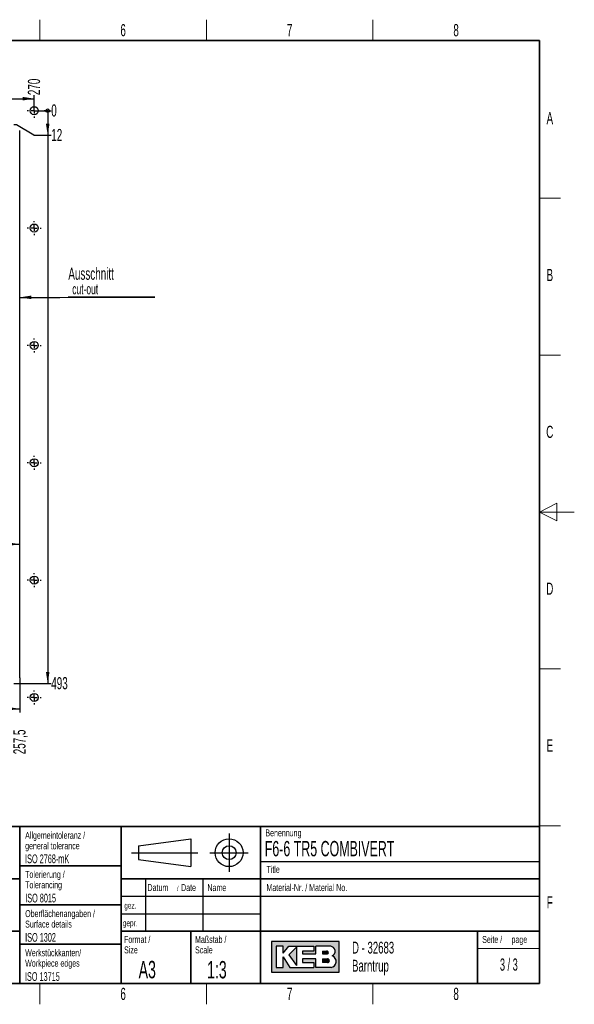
# Paper-space layout 'Blatt3' of a CAD drawing. Header units: millimetres. Extents: x 5 to 418, y 2 to 292.
import ezdxf

# ---------------------------------------------------------------- set-up
doc = ezdxf.new("R2010")
doc.units = ezdxf.units.MM
doc.layers.add('SLD-0', color=7, linetype='Continuous')
doc.styles.add('SLDTEXTSTYLE0', font='TXT', dxfattribs={"width": 0.605})
doc.styles.add('SLDTEXTSTYLE2', font='TXT', dxfattribs={"width": 0.563})
doc.dimstyles.new('SLDDIMSTYLE2', dxfattribs={"dimtxt": 3.5, "dimasz": 3.302, "dimexe": 0, "dimexo": 0.0625, "dimgap": 0.875, "dimtad": 1, "dimlfac": 3, "dimrnd": 1e-09, "dimzin": 12, "dimdsep": 46, "dimtxsty": 'SLDTEXTSTYLE0', "dimsah": 1, "dimcen": 0.09, "dimadec": 0, "dimazin": 3, "dimtfac": 1, "dimtofl": 0, "dimtmove": 0, "dimatfit": 3, "dimfxl": 1, "dimfrac": 2, "dimtolj": 1, "dimtzin": 12, "dimarcsym": 0})
doc.dimstyles.new('SLDDIMSTYLE5', dxfattribs={"dimtxt": 3.5, "dimasz": 0.3386666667, "dimexe": 0, "dimexo": 0.0625, "dimgap": 0.875, "dimtad": 0, "dimtih": 1, "dimtoh": 1, "dimdec": 0, "dimlfac": 3, "dimrnd": 1e-09, "dimdsep": 46, "dimtxsty": 'SLDTEXTSTYLE0', "dimblk1": 'ORIGIN', "dimblk2": 'ORIGIN', "dimsah": 1, "dimcen": 0.09, "dimadec": 0, "dimazin": 2, "dimtfac": 1, "dimtofl": 0, "dimtmove": 0, "dimatfit": 3, "dimldrblk": 'ORIGIN', "dimfxl": 1, "dimfrac": 2, "dimtolj": 1, "dimtzin": 12, "dimarcsym": 0})
doc.dimstyles.new('SLDDIMSTYLE6', dxfattribs={"dimtxt": 3.5, "dimasz": 3.302, "dimexe": 0, "dimexo": 0.0625, "dimgap": 0.875, "dimtad": 0, "dimtih": 1, "dimtoh": 1, "dimlfac": 3, "dimrnd": 1e-09, "dimzin": 12, "dimdsep": 46, "dimtxsty": 'SLDTEXTSTYLE0', "dimsah": 1, "dimcen": 0.09, "dimadec": 0, "dimazin": 3, "dimtfac": 1, "dimtofl": 0, "dimtmove": 0, "dimatfit": 3, "dimfxl": 1, "dimfrac": 2, "dimtolj": 1, "dimtzin": 12, "dimarcsym": 0})

# ---------------------------------------------------------------- blocks, each defined once
blk = doc.blocks.new('_D_15')
at = {"layer": 'SLD-0', "color": 7}
for p, q in [((233.1074799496, 265.8370170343), (263.1074799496, 265.8370170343)), ((263.1074799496, 262.3786737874), (263.1074799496, 266.8530170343))]:
    blk.add_line(p, q, dxfattribs=at)
blk.add_solid([(263.1074799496, 265.8370170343), (259.8054799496, 266.3450170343), (259.8054799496, 265.3290170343)], dxfattribs=at)
at = {"layer": 'SLD-0', "color": 7, "insert": (261.2815065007, 266.8530170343), "char_height": 3.5, "attachment_point": 1, "rotation": 90, "style": 'SLDTEXTSTYLE0'}
blk.add_mtext('270', dxfattribs=at)
blk = doc.blocks.new('_D_24')
at = {"layer": 'SLD-0', "color": 7}
for p, q in [((258.9408132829, 99.7120071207), (258.9408132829, 89.7665540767)), ((179.5222715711, 90.7825540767), (258.9408132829, 90.7825540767))]:
    blk.add_line(p, q, dxfattribs=at)
blk.add_solid([(258.9408132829, 90.7825540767), (255.6388132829, 91.2905540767), (255.6388132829, 90.2745540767)], dxfattribs=at)
at = {"layer": 'SLD-0', "color": 7, "insert": (257.114839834, 77.7353043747), "char_height": 3.5, "attachment_point": 1, "rotation": 90, "style": 'SLDTEXTSTYLE0'}
blk.add_mtext('257,5', dxfattribs=at)
blk = doc.blocks.new('_Origin')
at = {"color": 0, "linetype": 'ByBlock', "lineweight": -2}
blk.add_line((0, 0), (-1, 0), dxfattribs=at)
blk.add_circle((0, 0), 0.5, dxfattribs=at)
blk = doc.blocks.new('_D_25')
at = {"layer": 'SLD-0'}
blk.add_line((263.1074799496, 262.3786737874), (267.9923702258, 262.3786737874), dxfattribs=at)
at = {"layer": 'SLD-0', "xscale": 1.016, "yscale": 1.016}
blk.add_blockref('_Origin', (266.9763702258, 262.3786737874), dxfattribs=at)
at = {"layer": 'SLD-0', "insert": (267.9923702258, 264.2046472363), "char_height": 3.5, "attachment_point": 1, "style": 'SLDTEXTSTYLE0'}
blk.add_mtext('0', dxfattribs=at)
blk = doc.blocks.new('_D_26')
at = {"layer": 'SLD-0', "color": 7}
for p, q in [((266.9763702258, 262.3786737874), (266.9763702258, 255.3270888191)), ((257.9923702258, 258.3786737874), (257.2741466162, 258.3786737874)), ((262.9923702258, 255.3270888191), (257.9923702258, 258.3786737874)), ((262.9923702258, 255.3270888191), (267.9923702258, 255.3270888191))]:
    blk.add_line(p, q, dxfattribs=at)
blk.add_solid([(266.9763702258, 255.3270888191), (267.4843702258, 258.6290888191), (266.4683702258, 258.6290888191)], dxfattribs=at)
at = {"layer": 'SLD-0', "color": 7, "insert": (267.9923702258, 257.1530622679), "char_height": 3.5, "attachment_point": 1, "style": 'SLDTEXTSTYLE0'}
blk.add_mtext('12', dxfattribs=at)
blk = doc.blocks.new('_D_27')
at = {"layer": 'SLD-0', "color": 7}
for p, q in [((266.9763702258, 255.3270888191), (266.9763702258, 98.0453404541)), ((257.2741466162, 98.0453404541), (267.9923702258, 98.0453404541))]:
    blk.add_line(p, q, dxfattribs=at)
blk.add_solid([(266.9763702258, 98.0453404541), (267.4843702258, 101.3473404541), (266.4683702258, 101.3473404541)], dxfattribs=at)
at = {"layer": 'SLD-0', "color": 7, "insert": (267.9923702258, 99.8713139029), "char_height": 3.5, "attachment_point": 1, "style": 'SLDTEXTSTYLE0'}
blk.add_mtext('493', dxfattribs=at)
blk = doc.blocks.new('_D_29')
at = {"layer": 'SLD-0', "color": 7}
blk.add_line((177.2741466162, 138.0159114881), (258.9408132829, 138.0159114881), dxfattribs=at)
for centre, start, end in [((219.4685910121, 140.7016753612), 153.4349488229, 206.5650511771), ((216.7463686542, 140.7016753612), 333.4349488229, 26.5650511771)]:
    blk.add_arc(centre, 6.005550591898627, start, end, dxfattribs=at)
for points in [[(177.2741466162, 138.0159114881), (180.5761466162, 137.5079114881), (180.5761466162, 138.5239114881)], [(258.9408132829, 138.0159114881), (255.6388132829, 138.5239114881), (255.6388132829, 137.5079114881)]]:
    blk.add_solid(points, dxfattribs=at)
at = {"layer": 'SLD-0', "color": 7, "insert": (214.0970632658, 142.5276488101), "char_height": 3.5, "attachment_point": 1, "style": 'SLDTEXTSTYLE0'}
blk.add_mtext('245', dxfattribs=at)
blk = doc.blocks.new('SW_NOTE_0_2')
at = {"layer": 'SLD-0', "color": 0}
for p, q in [((-0.0800556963, -4.0029955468), (24.7848091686, -4.0029955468)), ((24.7848091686, -4.0029955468), (-0.0800556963, -4.0029955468)), ((-0.0800556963, -4.0029955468), (24.7848091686, -4.0029955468)), ((24.7848091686, -4.0029955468), (-0.0800556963, -4.0029955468)), ((-0.0800556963, -4.0029955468), (24.7848091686, -4.0029955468)), ((24.7848091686, -4.0029955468), (-0.0800556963, -4.0029955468))]:
    blk.add_line(p, q, dxfattribs=at)
at = {"layer": 'SLD-0', "color": 0, "attachment_point": 1, "style": 'SLDTEXTSTYLE0'}
for s, insert, char_height in [('Ausschnitt', (0, 4.5117370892), 3.5), ('cut-out', (1.125, -0.1448692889), 3)]:
    blk.add_mtext(s, dxfattribs=dict(at, insert=insert, char_height=char_height))
blk = doc.blocks.new('SW_CENTERMARKSYMBOL_2')
at = {"layer": 'SLD-0', "color": 0}
for p, q in [((-1.6666666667, 0), (-2, 0)), ((0, 0), (-0.8333333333, 0)), ((0, 1.6666666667), (0, 2)), ((0, 0), (0, 0.8333333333)), ((0, 0), (0, -0.8333333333)), ((0, 0), (0.8333333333, 0)), ((1.6666666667, 0), (2, 0)), ((0, -1.6666666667), (0, -2))]:
    blk.add_line(p, q, dxfattribs=at)
blk = doc.blocks.new('SW_CENTERMARKSYMBOL_3')
at = {"layer": 'SLD-0', "color": 0}
for p, q in [((-1.6666666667, 0), (-2, 0)), ((0, 0), (-0.8333333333, 0)), ((0, 1.6666666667), (0, 2)), ((0, 0), (0, 0.8333333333)), ((0, 0), (0, -0.8333333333)), ((0, 0), (0.8333333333, 0)), ((1.6666666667, 0), (2, 0)), ((0, -1.6666666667), (0, -2))]:
    blk.add_line(p, q, dxfattribs=at)
blk = doc.blocks.new('SW_CENTERMARKSYMBOL_8')
at = {"layer": 'SLD-0', "color": 0}
for p, q in [((-1.6666666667, 0), (-2, 0)), ((0, 0), (-0.8333333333, 0)), ((0, 1.6666666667), (0, 2)), ((0, 0), (0, 0.8333333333)), ((0, 0), (0, -0.8333333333)), ((0, 0), (0.8333333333, 0)), ((1.6666666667, 0), (2, 0)), ((0, -1.6666666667), (0, -2))]:
    blk.add_line(p, q, dxfattribs=at)
blk = doc.blocks.new('SW_CENTERMARKSYMBOL_10')
at = {"layer": 'SLD-0', "color": 0}
for p, q in [((-1.6666666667, 0), (-2, 0)), ((0, 0), (-0.8333333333, 0)), ((0, 1.6666666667), (0, 2)), ((0, 0), (0, 0.8333333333)), ((0, 0), (0, -0.8333333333)), ((0, 0), (0.8333333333, 0)), ((1.6666666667, 0), (2, 0)), ((0, -1.6666666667), (0, -2))]:
    blk.add_line(p, q, dxfattribs=at)
blk = doc.blocks.new('SW_CENTERMARKSYMBOL_12')
at = {"layer": 'SLD-0', "color": 0}
for p, q in [((-1.6666666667, 0), (-2, 0)), ((0, 0), (-0.8333333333, 0)), ((0, 1.6666666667), (0, 2)), ((0, 0), (0, 0.8333333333)), ((0, 0), (0, -0.8333333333)), ((0, 0), (0.8333333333, 0)), ((1.6666666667, 0), (2, 0)), ((0, -1.6666666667), (0, -2))]:
    blk.add_line(p, q, dxfattribs=at)
blk = doc.blocks.new('SW_CENTERMARKSYMBOL_13')
at = {"layer": 'SLD-0', "color": 0}
for p, q in [((-1.6666666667, 0), (-2, 0)), ((0, 0), (-0.8333333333, 0)), ((0, 1.6666666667), (0, 2)), ((0, 0), (0, 0.8333333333)), ((0, 0), (0, -0.8333333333)), ((0, 0), (0.8333333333, 0)), ((1.6666666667, 0), (2, 0)), ((0, -1.6666666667), (0, -2))]:
    blk.add_line(p, q, dxfattribs=at)

psp = doc.layouts.new('Blatt3')

# ---------------------------------------------------------------- hatches: boundary and pattern name
at = {"linetype": 'Continuous'}
h = psp.add_hatch(color=7, dxfattribs=at)
h.paths.add_polyline_path([(331.1423676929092, 15.18257760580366), (350.5207896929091, 15.18257760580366), (350.5207896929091, 24.04128480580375), (331.1423676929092, 24.04128480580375)], flags=0)
edge = h.paths.add_edge_path(flags=0)
edge.add_arc((347.9991875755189, 18.26988521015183), 1.720915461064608, -81.72003226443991, 70.17096003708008, ccw=False)
edge.add_line((348.2470169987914, 16.56690822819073), (348.2293995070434, 16.56675060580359))
edge.add_line((348.2293995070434, 16.56675060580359), (343.8767592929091, 16.56675060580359))
edge.add_line((343.8767592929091, 16.56675060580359), (343.8767592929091, 19.05826200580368))
edge.add_line((343.8767592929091, 19.05826200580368), (340.0010748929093, 19.05826200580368))
edge.add_line((340.0010748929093, 19.05826200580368), (340.0010748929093, 17.95092360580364))
edge.add_line((340.0010748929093, 17.95092360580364), (343.3230900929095, 17.95092360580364))
edge.add_line((343.3230900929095, 17.95092360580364), (343.3230900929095, 16.56675060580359))
edge.add_line((343.3230900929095, 16.56675060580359), (336.4022250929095, 16.56675060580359))
edge.add_line((336.4022250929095, 16.56675060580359), (334.4643828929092, 19.61193120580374))
edge.add_line((334.4643828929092, 19.61193120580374), (334.4643828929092, 16.56675060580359))
edge.add_line((334.4643828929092, 16.56675060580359), (332.5265406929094, 16.56675060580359))
edge.add_line((332.5265406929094, 16.56675060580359), (332.5265406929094, 22.65711180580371))
edge.add_line((332.5265406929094, 22.65711180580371), (334.4643828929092, 22.65711180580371))
edge.add_line((334.4643828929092, 22.65711180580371), (334.4643828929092, 20.71926960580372))
edge.add_line((334.4643828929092, 20.71926960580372), (336.1253904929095, 22.65711180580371))
edge.add_line((336.1253904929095, 22.65711180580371), (343.3230900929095, 22.65711180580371))
edge.add_line((343.3230900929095, 22.65711180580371), (343.3230900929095, 21.27293880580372))
edge.add_line((343.3230900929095, 21.27293880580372), (340.0010748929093, 21.27293880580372))
edge.add_line((340.0010748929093, 21.27293880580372), (340.0010748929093, 20.44243500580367))
edge.add_line((340.0010748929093, 20.44243500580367), (343.8767592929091, 20.44243500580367))
edge.add_line((343.8767592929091, 20.44243500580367), (343.8767592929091, 22.65711180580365))
edge.add_line((343.8767592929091, 22.65711180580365), (348.1497422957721, 22.65711180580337))
edge.add_line((348.1497422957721, 22.65711180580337), (348.151741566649, 22.65711180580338))
edge.add_line((348.151741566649, 22.65711180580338), (348.1521661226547, 22.65713246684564))
edge.add_arc((347.9523797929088, 21.20834406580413), 1.462498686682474, -64.4589412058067, 82.1484933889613, ccw=False)
psp.add_hatch(color=7, dxfattribs=at).paths.add_polyline_path([(338.3400672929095, 17.12041980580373), (338.3400672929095, 22.38027720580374), (336.1253904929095, 20.16560040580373)], flags=0)
h = psp.add_hatch(color=7, dxfattribs=at)
edge = h.paths.add_edge_path(flags=0)
edge.add_line((345.8146014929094, 20.44243500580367), (346.974194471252, 20.44243500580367))
edge.add_arc((347.0534490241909, 20.85768690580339), 0.4227474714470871, 259.1945394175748, 460.8054605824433)
edge.add_line((346.9741944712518, 21.27293880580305), (345.8146014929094, 21.27293880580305))
edge.add_line((345.8146014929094, 21.27293880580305), (345.8146014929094, 20.44243500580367))
h = psp.add_hatch(color=7, dxfattribs=at)
edge = h.paths.add_edge_path(flags=0)
edge.add_line((345.8146014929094, 17.95092360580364), (347.1991847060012, 17.95092360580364))
edge.add_arc((347.1991847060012, 18.50459280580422), 0.5536692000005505, 270.0000000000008, 450.0000000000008)
edge.add_line((347.1991847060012, 19.05826200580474), (347.1703327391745, 19.05826200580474))
edge.add_line((347.1703327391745, 19.05826200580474), (345.8146014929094, 19.05826200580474))
edge.add_line((345.8146014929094, 19.05826200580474), (345.8146014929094, 17.95092360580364))

# ---------------------------------------------------------------- linework, layer by layer
at = {"color": 7, "linetype": 'Continuous', "lineweight": 25}
psp.add_line((258.9408132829, 99.7120071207), (258.9408132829, 256.7120071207), dxfattribs=at)
for centre, radius in [((263.1074799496, 262.3786737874), 1.166666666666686), ((263.1074799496, 228.7120071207), 1.166666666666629), ((263.1074799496, 195.0453404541), 1.166666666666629), ((263.1074799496, 161.3786737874), 1.166666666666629), ((263.1074799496, 127.7120071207), 1.166666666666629), ((263.1074799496, 94.0453404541), 1.166666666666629)]:
    psp.add_circle(centre, radius, dxfattribs=at)
at = {"layer": 'SLD-0', "lineweight": 18}
for p, q in [((264.75, 282.5), (264.75, 288.5)), ((312.5, 282.5), (312.5, 288.5)), ((360.25, 282.5), (360.25, 288.5)), ((408, 237.25), (414, 237.25)), ((408, 192.25), (414, 192.25)), ((413, 149.75), (408, 147.25)), ((413, 144.75), (413, 149.75)), ((418, 147.25), (408, 147.25)), ((408, 147.25), (413, 144.75)), ((408, 102.25), (414, 102.25)), ((408, 57.25), (414, 57.25)), ((390.2572074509, 22), (408, 22)), ((264.75, 6), (264.75, 12)), ((312.5, 6), (312.5, 12)), ((360.25, 6), (360.25, 12))]:
    psp.add_line(p, q, dxfattribs=at)
at = {"layer": 'SLD-0', "lineweight": 35}
for p, q in [((408, 282.5), (26, 282.5)), ((408, 12), (408, 282.5)), ((135, 57), (408, 57)), ((259, 57), (259, 12)), ((288, 57), (288, 12)), ((328, 57.0000000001), (328, 12)), ((408, 57), (408, 12)), ((259, 45.75), (288, 45.75)), ((202.5, 42), (259, 42)), ((408, 42), (288, 42)), ((259, 34.5), (288, 34.5)), ((202.5, 27), (259, 27)), ((288, 27), (408, 27)), ((308, 27), (308, 12)), ((390.2572074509, 27), (390.2572074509, 12)), ((259, 23.25), (288, 23.25)), ((26, 12), (408, 12)), ((135, 12), (408, 12))]:
    psp.add_line(p, q, dxfattribs=at)
at = {"layer": 'SLD-0', "color": 7}
for p, q in [((258.9408132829, 208.8300529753), (270.434501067, 208.8300529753)), ((270.434501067, 208.8300529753), (272.8108108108, 208.8648648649))]:
    psp.add_line(p, q, dxfattribs=at)
at = {"layer": 'SLD-0'}
for p, q in [((319, 55), (319, 44)), ((293, 51.5), (308, 53.5)), ((293, 51.5), (293, 47.5)), ((308, 53.5), (308, 45.5)), ((291, 49.5), (310, 49.5)), ((313.5, 49.5), (324.5, 49.5)), ((293, 47.5), (308, 45.5)), ((328, 47.0000000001), (408, 47.0000000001)), ((295, 42), (295, 27)), ((311.5, 42), (311.5, 27)), ((288, 37), (408, 37)), ((288, 32), (328, 32)), ((348.1497422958, 22.6571118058), (348.1517415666, 22.6571118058)), ((348.1517415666, 22.6571118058), (348.1521661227, 22.6571324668)), ((348.229399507, 16.5667506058), (348.2470169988, 16.5669082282))]:
    psp.add_line(p, q, dxfattribs=at)
at = {"layer": 'SLD-0', "linetype": 'Continuous'}
for p, q in [((350.5207896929, 24.0412848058), (331.1423676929, 24.0412848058)), ((331.1423676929, 24.0412848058), (331.1423676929, 15.1825776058)), ((334.4643828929, 22.6571118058), (332.5265406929, 22.6571118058)), ((332.5265406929, 22.6571118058), (332.5265406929, 16.5667506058)), ((334.4643828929, 20.7192696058), (336.1253904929, 22.6571118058)), ((334.4643828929, 20.7192696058), (334.4643828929, 22.6571118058)), ((336.1253904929, 22.6571118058), (343.3230900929, 22.6571118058)), ((343.3230900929, 22.6571118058), (343.3230900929, 21.2729388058)), ((348.1497422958, 22.6571118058), (343.8767592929, 22.6571118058)), ((343.8767592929, 20.4424350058), (343.8767592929, 22.6571118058)), ((348.1497422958, 22.6571118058), (348.1517415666, 22.6571118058)), ((348.1517415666, 22.6571118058), (348.1521661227, 22.6571324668)), ((350.5207896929, 15.1825776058), (350.5207896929, 24.0412848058)), ((338.3400672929, 22.3802772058), (336.1253904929, 20.1656004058)), ((336.1253904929, 20.1656004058), (338.3400672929, 17.1204198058)), ((338.3400672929, 22.3802772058), (338.3400672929, 17.1204198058)), ((340.0010748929, 21.2729388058), (340.0010748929, 20.4424350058)), ((343.3230900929, 21.2729388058), (340.0010748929, 21.2729388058)), ((340.0010748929, 20.4424350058), (343.8767592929, 20.4424350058)), ((345.8146014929, 21.2729388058), (346.9741944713, 21.2729388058)), ((345.8146014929, 21.2729388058), (345.8146014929, 20.4424350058)), ((345.8146014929, 20.4424350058), (346.9741944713, 20.4424350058)), ((334.4643828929, 16.5667506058), (334.4643828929, 19.6119312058)), ((334.4643828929, 19.6119312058), (336.4022250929, 16.5667506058)), ((340.0010748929, 19.0582620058), (340.0010748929, 17.9509236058)), ((343.8767592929, 19.0582620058), (340.0010748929, 19.0582620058)), ((340.0010748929, 17.9509236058), (343.3230900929, 17.9509236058)), ((343.3230900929, 17.9509236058), (343.3230900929, 16.5667506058)), ((343.8767592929, 16.5667506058), (343.8767592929, 19.0582620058)), ((345.8146014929, 19.0582620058), (347.199184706, 19.0582620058)), ((345.8146014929, 19.0582620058), (345.8146014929, 17.9509236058)), ((347.199184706, 17.9509236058), (345.8146014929, 17.9509236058)), ((347.1703327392, 19.0582620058), (347.199184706, 19.0582620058)), ((331.1423676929, 15.1825776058), (350.5207896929, 15.1825776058)), ((332.5265406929, 16.5667506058), (334.4643828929, 16.5667506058)), ((336.4022250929, 16.5667506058), (343.3230900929, 16.5667506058)), ((348.229399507, 16.5667506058), (343.8767592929, 16.5667506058)), ((348.229399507, 16.5667506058), (348.2470169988, 16.5669082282))]:
    psp.add_line(p, q, dxfattribs=at)
at = {"layer": 'SLD-0'}
for radius in [3.999999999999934, 1.999999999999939]:
    psp.add_circle((319, 49.5), radius, dxfattribs=at)
at = {"layer": 'SLD-0', "linetype": 'Continuous'}
for centre, radius, start, end in [((347.9523797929, 21.2083440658), 1.462498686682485, 295.5410587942, 82.1484933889), ((347.0534490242, 20.8576869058), 0.4227474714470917, 259.1945394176, 100.8054605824), ((347.9991875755, 18.2698852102), 1.720915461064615, 278.2799677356, 70.1709600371), ((347.199184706, 18.5045928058), 0.5536692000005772, 270, 90)]:
    psp.add_arc(centre, radius, start, end, dxfattribs=at)
at = {"layer": 'SLD-0', "color": 7}
psp.add_solid([(258.9408132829, 208.8300529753), (262.2428132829, 208.3220529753), (262.2428132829, 209.3380529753)], dxfattribs=at)

# ---------------------------------------------------------------- block references
for name, p in [('SW_CENTERMARKSYMBOL_10', (263.1074799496, 262.3786737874)), ('SW_CENTERMARKSYMBOL_12', (263.1074799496, 228.7120071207)), ('SW_NOTE_0_2', (272.8908665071, 212.8678604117)), ('SW_CENTERMARKSYMBOL_13', (263.1074799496, 195.0453404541)), ('SW_CENTERMARKSYMBOL_2', (263.1074799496, 161.3786737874)), ('SW_CENTERMARKSYMBOL_3', (263.1074799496, 127.7120071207)), ('SW_CENTERMARKSYMBOL_8', (263.1074799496, 94.0453404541))]:
    psp.add_blockref(name, p, dxfattribs=at)

# ---------------------------------------------------------------- texts
at = {"layer": 'SLD-0'}
for s, insert, char_height, attachment_point, style in [('6', (288.6027123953, 287.2429955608), 3.5, 2, 'SLDTEXTSTYLE0'), ('7', (336.3527123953, 287.2429955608), 3.5, 2, 'SLDTEXTSTYLE0'), ('8', (384.1027123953, 287.2429955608), 3.5, 2, 'SLDTEXTSTYLE0'), ('A', (410.9815679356, 262.0010772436), 3.5, 2, 'SLDTEXTSTYLE0'), ('B', (410.9815679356, 217.0010772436), 3.5, 2, 'SLDTEXTSTYLE0'), ('C', (410.9596929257, 172.0010772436), 3.5, 2, 'SLDTEXTSTYLE0'), ('D', (410.9596929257, 127.0010772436), 3.5, 2, 'SLDTEXTSTYLE0'), ('E', (410.9815679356, 82.0010772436), 3.5, 2, 'SLDTEXTSTYLE0'), ('Allgemeintoleranz /', (260.5043854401, 55.4784419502), 2, 1, 'SLDTEXTSTYLE0'), ('Benennung', (329.4092408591, 56.1865848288), 2, 1, 'SLDTEXTSTYLE0'), ('general tolerance', (260.5043854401, 52.4784419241), 2, 1, 'SLDTEXTSTYLE0'), ('F6-6 TR5 COMBIVERT', (329.222041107, 52.8643539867), 4.4, 1, 'SLDTEXTSTYLE0'), ('ISO 2768-mK', (260.4940938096, 48.9932287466), 2.5, 1, 'SLDTEXTSTYLE0'), ('Title', (329.7169273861, 45.7051426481), 2, 1, 'SLDTEXTSTYLE0'), ('Tolerierung /', (260.5022836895, 44.2785453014), 2, 1, 'SLDTEXTSTYLE0'), ('Tolerancing', (260.5022836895, 41.2785452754), 2, 1, 'SLDTEXTSTYLE0'), ('Datum', (295.5861619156, 40.5042457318), 2, 1, 'SLDTEXTSTYLE0'), ('/', (304.0691478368, 40.0041563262), 1.5, 1, 'SLDTEXTSTYLE0'), ('Date', (305.2253980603, 40.5042457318), 2, 1, 'SLDTEXTSTYLE0'), ('Name', (312.770034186, 40.4793879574), 2, 1, 'SLDTEXTSTYLE0'), ('Material-Nr. / Material No.', (329.7169273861, 40.4793879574), 2, 1, 'SLDTEXTSTYLE0'), ('ISO 8015', (260.5277662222, 37.732972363), 2.5, 1, 'SLDTEXTSTYLE0'), ('F', (410.9536166, 37.0010772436), 3.5, 2, 'SLDTEXTSTYLE0'), ('gez.', (288.9470592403, 35.2328921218), 1.8, 1, 'SLDTEXTSTYLE0'), ('Oberflächenangaben /', (260.5027641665, 33.0232290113), 2, 1, 'SLDTEXTSTYLE0'), ('Surface details', (260.5027641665, 30.0232289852), 2, 1, 'SLDTEXTSTYLE0'), ('gepr.', (288.5445949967, 30.2118970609), 1.8, 1, 'SLDTEXTSTYLE0'), ('ISO 1302', (260.5038336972, 26.4529504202), 2.5, 1, 'SLDTEXTSTYLE0'), ('Format /', (288.8790098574, 25.606905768), 2, 1, 'SLDTEXTSTYLE0'), ('Maßstab /', (309.2314641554, 25.6069055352), 2, 1, 'SLDTEXTSTYLE0'), ('Seite /', (391.5827404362, 25.611128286), 2, 1, 'SLDTEXTSTYLE0'), ('Keine Maße aus der Zeichnung abnehmen. /', (204.4639500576, 22.7290049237), 2, 1, 'SLDTEXTSTYLE0'), ('Size', (288.8790098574, 22.6069057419), 2, 1, 'SLDTEXTSTYLE0'), ('Scale', (309.2314641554, 22.6069055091), 2, 1, 'SLDTEXTSTYLE0'), ('D - 32683', (354.2591907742, 23.9656567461), 3.4, 1, 'SLDTEXTSTYLE0'), ('page', (399.9962824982, 25.6114133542), 2, 1, 'SLDTEXTSTYLE0'), ('Werkstückkanten/', (260.5090753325, 21.7906368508), 2, 1, 'SLDTEXTSTYLE0'), ('Workpiece edges', (260.5090753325, 18.7906368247), 2, 1, 'SLDTEXTSTYLE0'), ('A3', (293.0566699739, 18.4626222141), 5, 1, 'SLDTEXTSTYLE0'), ('1:3', (312.6833009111, 18.426931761), 5, 1, 'SLDTEXTSTYLE0'), ('Barntrup', (354.2591907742, 18.765656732), 3.4, 1, 'SLDTEXTSTYLE0'), ('3 / 3', (399.2307391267, 19.1523676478), 3.5, 2, 'SLDTEXTSTYLE2'), ('ISO 13715', (260.4472726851, 15.2160422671), 2.5, 1, 'SLDTEXTSTYLE0'), ('6', (288.6027123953, 10.7429955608), 3.5, 2, 'SLDTEXTSTYLE0'), ('7', (336.3527123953, 10.7429955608), 3.5, 2, 'SLDTEXTSTYLE0'), ('8', (384.1027123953, 10.7429955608), 3.5, 2, 'SLDTEXTSTYLE0')]:
    psp.add_mtext(s, dxfattribs=dict(at, insert=insert, char_height=char_height, attachment_point=attachment_point, style=style))

# ---------------------------------------------------------------- dimensions: what is measured, and where the dimension line sits
at = {"layer": 'SLD-0', "color": 7}
for feature_location, offset, dtype, origin, picture, middle in [((263.1074799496, 262.3786737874), (0, 4.474343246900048), 1, (173.1074799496, 262.3786737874), '_D_15', (263.1074799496, 270.8634336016)), ((257.2741466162, 258.3786737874), (10.718223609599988, -3.051584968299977), 0, (263.1074799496, 262.3786737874), '_D_26', (270.6659812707, 255.3270888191)), ((257.2741466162, 98.0453404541), (10.718223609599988, 0), 0, (263.1074799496, 262.3786737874), '_D_27', (272.0027867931, 98.0453404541)), ((258.9408132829, 99.7120071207), (0, -9.94545304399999), 1, (173.1074799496, 94.0453404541), '_D_24', (258.9408132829, 83.7509292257))]:
    dim = psp.add_ordinate_dim(feature_location=feature_location, offset=offset, dtype=dtype, origin=origin, dimstyle='SLDDIMSTYLE6', dxfattribs=at)
    dim.commit()
    dim.dimension.update_dxf_attribs({"geometry": picture, "text_midpoint": middle})
at = {"layer": 'SLD-0'}
dim = psp.add_ordinate_dim(feature_location=(263.1074799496, 262.3786737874), offset=(4.884890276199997, 0), dtype=0, origin=(263.1074799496, 262.3786737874), dimstyle='SLDDIMSTYLE5', dxfattribs=at)
dim.commit()
dim.dimension.update_dxf_attribs({"geometry": '_D_25', "text_midpoint": (269.3291757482, 262.3786737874)})
at = {"layer": 'SLD-0', "color": 7}
dim = psp.add_linear_dim(base=(258.9408132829, 138.0159114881), p1=(177.2741466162, 99.7120071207), p2=(258.9408132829, 99.7120071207), text='(<>)', dimstyle='SLDDIMSTYLE2', dxfattribs=at)
dim.commit()
dim.dimension.update_dxf_attribs({"geometry": '_D_29', "text_midpoint": (218.1074799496, 138.0159114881), "dimtype": 160})

doc.saveas('drawing.dxf')
